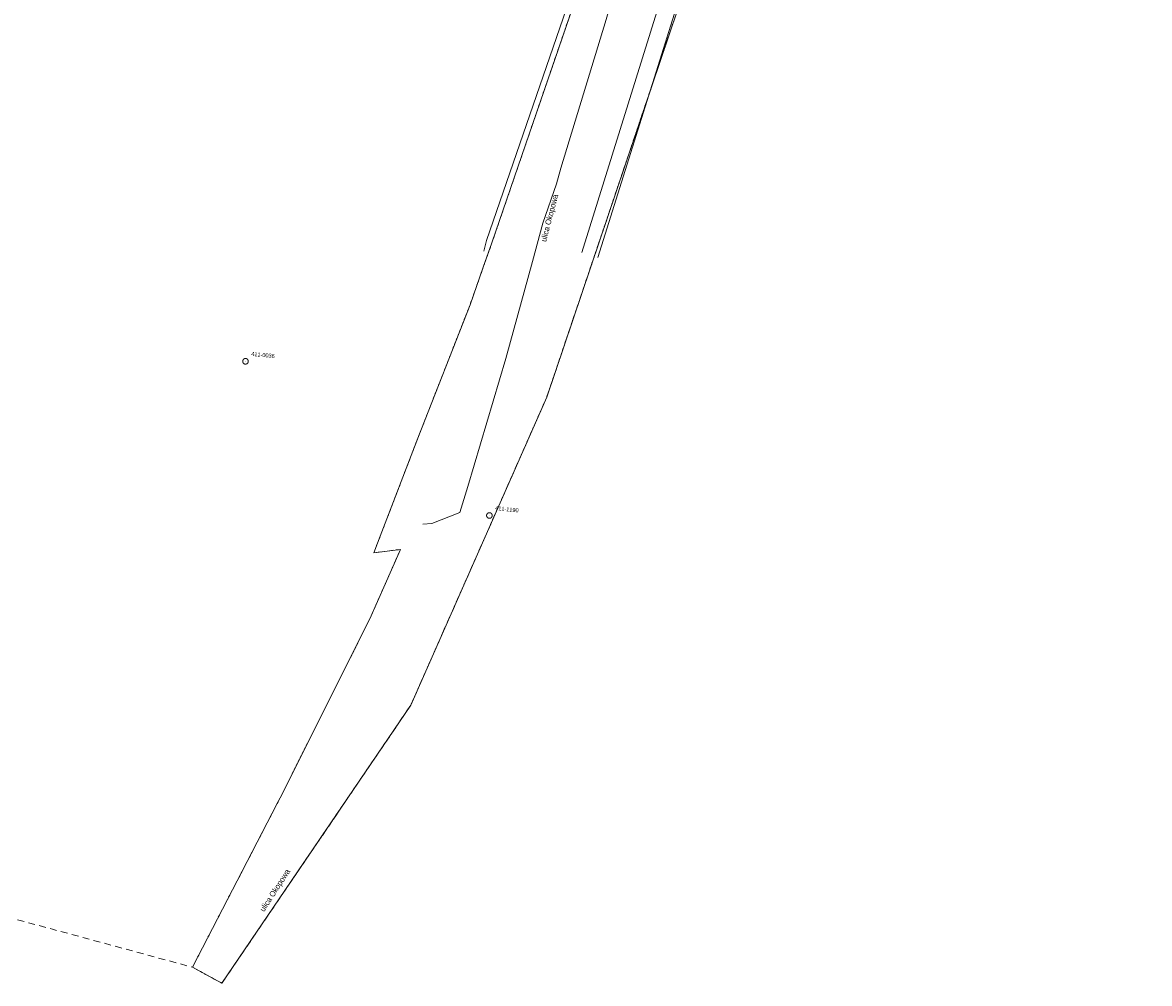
# Model space of a CAD drawing. Header units: millimetres. Extents: x -165388 to 921073, y -295343 to 494042.
# Tile 21 of 117: x 61838 to 312376, y -295343 to -81673. Entities that reach past the tile are written whole.
import ezdxf
from ezdxf.xclip import XClip

# ---------------------------------------------------------------- set-up
doc = ezdxf.new("R2010")
doc.units = ezdxf.units.MM
doc.header["$MEASUREMENT"] = 0
doc.header["$XCLIPFRAME"] = 0
doc.linetypes.add('0.5_0.5', pattern=[1000, 500, -500])
doc.linetypes.add('1.5_1.0', pattern=[2500, 1500, -1000])
for name, color, linetype in [('bg-woz-oz.6640.12006.2023.pge-1_rzut_5_121-Punkt osnowy szczegółowej', 7, 'Continuous'), ('bg-woz-oz.6640.12006.2023.pge-1_rzut_5_203-punkt graniczny', 7, 'Continuous'), ('INW_GEO', 7, 'Continuous')]:
    doc.layers.add(name, color=color, linetype=linetype)
for name, color, linetype, lineweight in [('bg-woz-oz.6640.12006.2023.pge-1_rzut_5_121-Punkt osnowy szczegółowej-Atr103_Nr_pióra__7', 7, 'Continuous', 18), ('bg-woz-oz.6640.12006.2023.pge-1_rzut_5_121-Punkt osnowy szczegółowej_Nr_pióra__7', 7, 'Continuous', 18), ('bg-woz-oz.6640.12006.2023.pge-1_rzut_5_216-obręb ewidencyjny_Nr_pióra__7', 7, 'Continuous', 18), ('bg-woz-oz.6640.12006.2023.pge-1_rzut_5_219-działka ewidencyjna_Nr_pióra__7', 7, 'Continuous', 18), ('bg-woz-oz.6640.12006.2023.pge-1_rzut_5_994-Nazwa ulicy_Nr_pióra__7', 7, 'Continuous', 18), ('bg-woz-oz.6640.12006.2023.pge-1_rzut_5_tor tramwajowy (linia)_Nr_pióra__7', 7, 'Continuous', 18)]:
    doc.layers.add(name, color=color, linetype=linetype, lineweight=lineweight)
doc.layers.add('bg-woz-oz.6640.12006.2023.pge-1_rzut_5_218-kontur użytku gruntowego_Nr_pióra__3', color=7, linetype='Continuous', lineweight=18, true_color=0x959595)
doc.layers.add('bg-woz-oz.6640.12006.2023.pge-1_rzut_5_przewód gazowy (linia)_Nr_pióra__40', color=7, linetype='Continuous', lineweight=18, true_color=0xbcbcbc)
doc.styles.add('GENERATED_STYLE_1', font='txt')

# ---------------------------------------------------------------- blocks, each defined once
blk = doc.blocks.new('Rysunek_2_5', base_point=(-8071116842, -4961354755))
at = {"layer": 'bg-woz-oz.6640.12006.2023.pge-1_rzut_5_121-Punkt osnowy szczegółowej', "linetype": 'Continuous', "lineweight": 0, "true_color": 0x000000}
for points in [[(111449, -157008, 1), (111359, -156998, 1)], [(165673, -191292, 1), (165584, -191283, 1)]]:
    blk.add_hatch(color=18, dxfattribs=at).paths.add_polyline_path(points)
at = {"layer": 'bg-woz-oz.6640.12006.2023.pge-1_rzut_5_203-punkt graniczny', "linetype": 'Continuous', "lineweight": 0, "true_color": 0x000000}
for points in [[(166237, -130669, 1), (166147, -130660, 1)], [(164309, -136095, 1), (164220, -136086, 1)], [(161368, -144420, 1), (161279, -144410, 1)], [(178431, -164979, 1), (178341, -164969, 1)], [(149772, -174076, 1), (149683, -174066, 1)], [(141395, -195909, 1), (141306, -195900, 1)], [(139975, -199599, 1), (139886, -199590, 1)], [(145890, -198833, 1), (145801, -198824, 1)], [(139091, -214279, 1), (139001, -214269, 1)], [(148180, -233503, 1), (148091, -233493, 1)], [(118514, -255325, 1), (118425, -255315, 1)], [(119154, -254046, 1), (119064, -254036, 1)], [(99659, -291738, 1), (99570, -291728, 1)], [(106108, -295293, 0.4139428), (106148, -295343), (106148, -295343, 0.4139428), (106197, -295303, 1.0000004)]]:
    blk.add_hatch(color=18, dxfattribs=at).paths.add_polyline_path(points)
at = {"layer": 'bg-woz-oz.6640.12006.2023.pge-1_rzut_5_121-Punkt osnowy szczegółowej_Nr_pióra__7', "linetype": 'Continuous'}
for centre in [(111404, -157003), (165629, -191288)]:
    blk.add_circle(centre, 625, dxfattribs=at)
at = {"layer": 'bg-woz-oz.6640.12006.2023.pge-1_rzut_5_216-obręb ewidencyjny_Nr_pióra__7', "linetype": '1.5_1.0', "flags": 128}
blk.add_lwpolyline([(-165388, 18032), (-76197, 25429), (-70556, 25892), (-65859, 17335), (-32576, -48795), (-33435, -58439), (-34507, -70352), (-34885, -73610), (-34847, -77778), (-34351, -149758), (-33864, -221063), (49111, -210760), (56098, -261047), (58810, -280656), (68525, -283293), (99614, -291733), (106153, -295298), (148135, -233498), (178386, -164974), (213467, -61033), (241424, 5414), (261484, 53112), (312041, 173322), (283313, 179106), (128376, 210363), (-61137, 251961), (-75011, 249833), (-79205, 244659), (-83860, 238931), (-91094, 216684), (-93827, 221320), (-108163, 179476), (-111618, 170865), (-131164, 116493), (-141166, 87643), (-161181, 30113)], close=True, dxfattribs=at)
at = {"layer": 'bg-woz-oz.6640.12006.2023.pge-1_rzut_5_218-kontur użytku gruntowego_Nr_pióra__3', "linetype": '0.5_0.5', "flags": 128}
for points in [[(192601, -53574), (166192, -130664)], [(178386, -164974), (213467, -61033)], [(166192, -130664), (164265, -136090)], [(164265, -136090), (161324, -144415)], [(161324, -144415), (149728, -174071)], [(148135, -233498), (178386, -164974)], [(149728, -174071), (141351, -195905)], [(141351, -195905), (139931, -199595)], [(145845, -198829), (139046, -214274)], [(139931, -199595), (145845, -198829)], [(139046, -214274), (119109, -254041)], [(106153, -295298), (148135, -233498)], [(118469, -255320), (99614, -291733)], [(119109, -254041), (118469, -255320)], [(99614, -291733), (106153, -295298)]]:
    blk.add_lwpolyline(points, dxfattribs=at)
at = {"layer": 'bg-woz-oz.6640.12006.2023.pge-1_rzut_5_219-działka ewidencyjna_Nr_pióra__7', "linetype": 'Continuous', "flags": 128}
for points in [[(166192, -130664), (192601, -53574)], [(178386, -164974), (213467, -61033)], [(164265, -136090), (166192, -130664)], [(161324, -144415), (164265, -136090)], [(149728, -174071), (161324, -144415)], [(148135, -233498), (178386, -164974)], [(141351, -195905), (149728, -174071)], [(139931, -199595), (141351, -195905)], [(139046, -214274), (145845, -198829)], [(145845, -198829), (139931, -199595)], [(119109, -254041), (139046, -214274)], [(148135, -233498), (106153, -295298)], [(118469, -255320), (99614, -291733)], [(118469, -255320), (119109, -254041)], [(106153, -295298), (99614, -291733)]]:
    blk.add_lwpolyline(points, dxfattribs=at)
at = {"layer": 'bg-woz-oz.6640.12006.2023.pge-1_rzut_5_przewód gazowy (linia)_Nr_pióra__40', "linetype": 'Continuous', "flags": 128}
for points in [[(240497, 100661), (244261, 100782), (254328, 100873), (265190, 100788), (250132, 65840), (236088, 32665), (224003, 4268), (218310, -9485), (200526, -52630), (197455, -61042), (196657, -63239), (195990, -65531), (194725, -69932), (191555, -80968), (181521, -114079), (180571, -117507), (177519, -126303), (175194, -134794), (169267, -156387), (160855, -184854), (159094, -190610), (152827, -193068), (150857, -193249)], [(230922, 98204), (228469, 98024), (229693, 80022), (240327, 75346), (240098, 74898), (239197, 72118), (235849, 63555), (240661, 61814), (241062, 60956), (221778, 15256), (221212, 14854), (212493, 10435), (210484, 9705), (206939, 57), (202847, -2664), (201709, -7008), (198739, -14475), (189534, -34842), (193123, -48410), (165011, -130136), (164384, -132523)]]:
    blk.add_lwpolyline(points, dxfattribs=at)
at = {"layer": 'bg-woz-oz.6640.12006.2023.pge-1_rzut_5_tor tramwajowy (linia)_Nr_pióra__7', "linetype": 'Continuous', "flags": 128}
for points in [[(186194, -132842), (203194, -78118), (207693, -65374), (210589, -56994), (216573, -42407), (222012, -29059), (226894, -17151), (229466, -10868), (231973, -4629), (233870, 317), (238308, 10423), (244692, 25651), (247690, 32622), (252377, 44018), (256742, 54192), (263965, 71433), (268075, 81191), (272692, 91841), (282669, 116128), (293704, 142606), (308863, 178780), (321287, 207714), (323307, 212406), (417442, 437500)], [(189737, -133944), (207167, -78482), (208855, -73513), (214207, -57773), (220327, -43231), (230681, -18229), (233313, -11953), (239748, 3471), (243014, 11449), (251605, 31902), (256005, 42585), (260430, 53034), (267603, 69807), (271793, 79939), (276408, 90760), (286327, 114883), (297481, 141438), (312469, 177329), (324912, 207005), (326922, 211698), (417643, 427994)]]:
    blk.add_lwpolyline(points, dxfattribs=at)
at = {"layer": 'bg-woz-oz.6640.12006.2023.pge-1_rzut_5_121-Punkt osnowy szczegółowej-Atr103_Nr_pióra__7', "linetype": 'Continuous', "char_height": 900, "attachment_point": 7, "rotation": 353.90176, "style": 'GENERATED_STYLE_1'}
for s, insert in [('\\A1;{\\W0.900000x;\\fArial|b0|i0|c238|p38;411-0036}', (112657, -155780)), ('\\A1;{\\W0.900000x;\\fArial|b0|i0|c238|p38;411-1190}', (166881, -190064))]:
    blk.add_mtext(s, dxfattribs=dict(at, insert=insert))
at = {"layer": 'bg-woz-oz.6640.12006.2023.pge-1_rzut_5_994-Nazwa ulicy_Nr_pióra__7', "linetype": 'Continuous', "char_height": 1250, "attachment_point": 7, "style": 'GENERATED_STYLE_1'}
for insert, rotation in [((178572, -130620), 75.36476), ((115851, -279715), 57.15076)]:
    blk.add_mtext('\\A1;{\\W0.790000x;\\fArial|b0|i0|c238|p38;ulica Okopowa}', dxfattribs=dict(at, insert=insert, rotation=rotation))

msp = doc.modelspace()

# ---------------------------------------------------------------- block references
at = {"layer": 'INW_GEO', "color": 151, "linetype": 'Continuous', "lineweight": 13, "true_color": 0x80c2ff}
ref = msp.add_blockref('Rysunek_2_5', (-8071116841.926, -4961354754.727), dxfattribs=at)
XClip(ref).set_block_clipping_path([(-195425.9394250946, -263123.0086484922), (606609.6817159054, -348810.9449165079), (694192.2923495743, 470958.7517303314), (-107843.3287914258, 556646.6879983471)])

doc.saveas('drawing.dxf')
